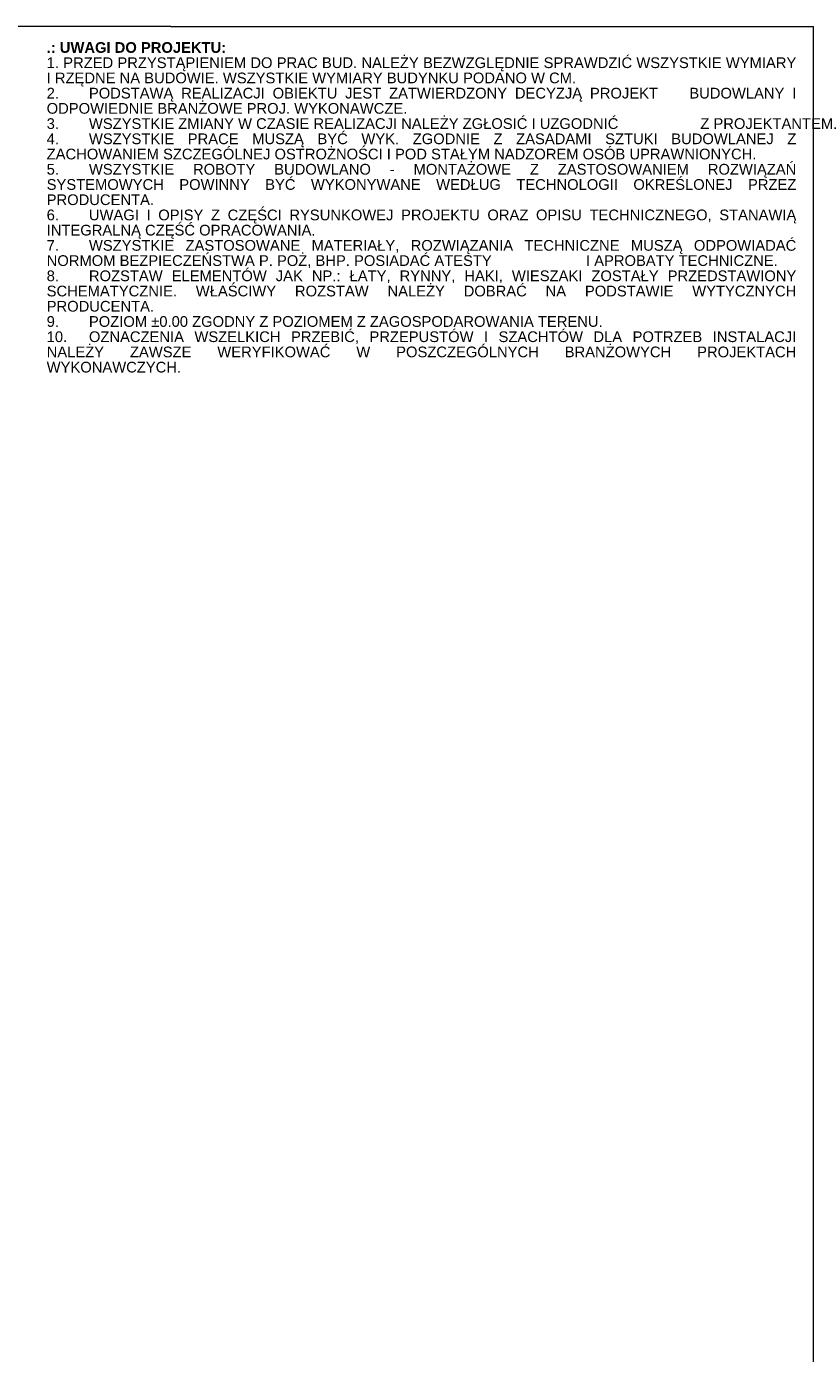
# Model space of a CAD drawing. Extents: x 180 to 6240, y 54 to 2910.
# Tile 17 of 17: x 5322 to 6240, y 1361 to 2910. Entities that reach past the tile are written whole.
import ezdxf

# ---------------------------------------------------------------- set-up
doc = ezdxf.new("R2010")
doc.units = 0
doc.header["$MEASUREMENT"] = 0
doc.layers.add('810-G Ogólne', color=7, linetype='Continuous')
doc.styles.add('STYL_AUTOMATYCZNY_1', font='arial.ttf')

msp = doc.modelspace()

# ---------------------------------------------------------------- linework, layer by layer
at = {"layer": '810-G Ogólne', "color": 7, "linetype": 'Continuous', "lineweight": 13, "ltscale": 0.1}
for p, q in [((5490, 2910), (180, 2910)), ((5490, 2910), (6240, 2910)), ((6240, 60), (6240, 2910))]:
    msp.add_line(p, q, dxfattribs=at)

# ---------------------------------------------------------------- texts
at = {"layer": '810-G Ogólne', "color": 7, "linetype": 'Continuous', "lineweight": 13, "insert": (5345.3, 2891.8), "char_height": 12.5, "width": 884.674, "attachment_point": 1, "line_spacing_factor": 0.852691, "style": 'STYL_AUTOMATYCZNY_1'}
msp.add_mtext('\\A1;{\\pqj;\\fArial|b1|i0|c238|p0;\\W1.000000;.: UWAGI DO PROJEKTU:\\P\\pqj;\\fArial|b0|i0|c238|p0;\\W1.000000;1. PRZED PRZYSTĄPIENIEM DO PRAC BUD. NALEŻY BEZWZGLĘDNIE SPRAWDZIĆ WSZYSTKIE WYMIARY I RZĘDNE NA BUDOWIE. WSZYSTKIE WYMIARY BUDYNKU PODANO W CM.\\P\\pqj;\\fArial|b0|i0|c238|p0;\\W1.000000;2. ^IPODSTAWĄ REALIZACJI OBIEKTU JEST ZATWIERDZONY DECYZJĄ PROJEKT    BUDOWLANY I ODPOWIEDNIE BRANŻOWE PROJ. WYKONAWCZE.\\P\\pqj;\\fArial|b0|i0|c238|p0;\\W1.000000;3.^IWSZYSTKIE ZMIANY W CZASIE REALIZACJI NALEŻY ZGŁOSIĆ I UZGODNIĆ                    Z PROJEKTANTEM.\\P\\pqj;\\fArial|b0|i0|c238|p0;\\W1.000000;4. ^IWSZYSTKIE PRACE MUSZĄ BYĆ WYK. ZGODNIE Z ZASADAMI SZTUKI BUDOWLANEJ Z ZACHOWANIEM SZCZEGÓLNEJ OSTROŻNOŚCI I POD STAŁYM NADZOREM OSÓB UPRAWNIONYCH.\\P\\pqj;\\fArial|b0|i0|c238|p0;\\W1.000000;5. ^IWSZYSTKIE ROBOTY BUDOWLANO - MONTAŻOWE Z ZASTOSOWANIEM ROZWIĄZAŃ SYSTEMOWYCH POWINNY BYĆ WYKONYWANE WEDŁUG TECHNOLOGII OKREŚLONEJ PRZEZ PRODUCENTA.\\P\\pqj;\\fArial|b0|i0|c238|p0;\\W1.000000;6. ^IUWAGI I OPISY Z CZĘŚCI RYSUNKOWEJ PROJEKTU ORAZ OPISU TECHNICZNEGO, STANAWIĄ INTEGRALNĄ CZĘŚĆ OPRACOWANIA.\\P\\pqj;\\fArial|b0|i0|c238|p0;\\W1.000000;7.^IWSZYSTKIE ZASTOSOWANE MATERIAŁY, ROZWIĄZANIA TECHNICZNE MUSZĄ ODPOWIADAĆ NORMOM BEZPIECZEŃSTWA P. POŻ, BHP. POSIADAĆ ATESTY                       I APROBATY TECHNICZNE.\\P\\pqj;\\fArial|b0|i0|c238|p0;\\W1.000000;8.^IROZSTAW ELEMENTÓW JAK NP.: ŁATY, RYNNY, HAKI, WIESZAKI ZOSTAŁY PRZEDSTAWIONY SCHEMATYCZNIE. WŁAŚCIWY ROZSTAW NALEŻY DOBRAĆ NA PODSTAWIE WYTYCZNYCH PRODUCENTA.\\P\\pqj;\\fArial|b0|i0|c238|p0;\\W1.000000;9. ^IPOZIOM ±0.00 ZGODNY Z POZIOMEM Z ZAGOSPODAROWANIA TERENU.\\P\\pqj;\\fArial|b0|i0|c238|p0;\\W1.000000;10.^IOZNACZENIA WSZELKICH PRZEBIĆ, PRZEPUSTÓW I SZACHTÓW DLA POTRZEB INSTALACJI NALEŻY ZAWSZE WERYFIKOWAĆ W POSZCZEGÓLNYCH BRANŻOWYCH PROJEKTACH WYKONAWCZYCH.}', dxfattribs=at)

doc.saveas('drawing.dxf')
